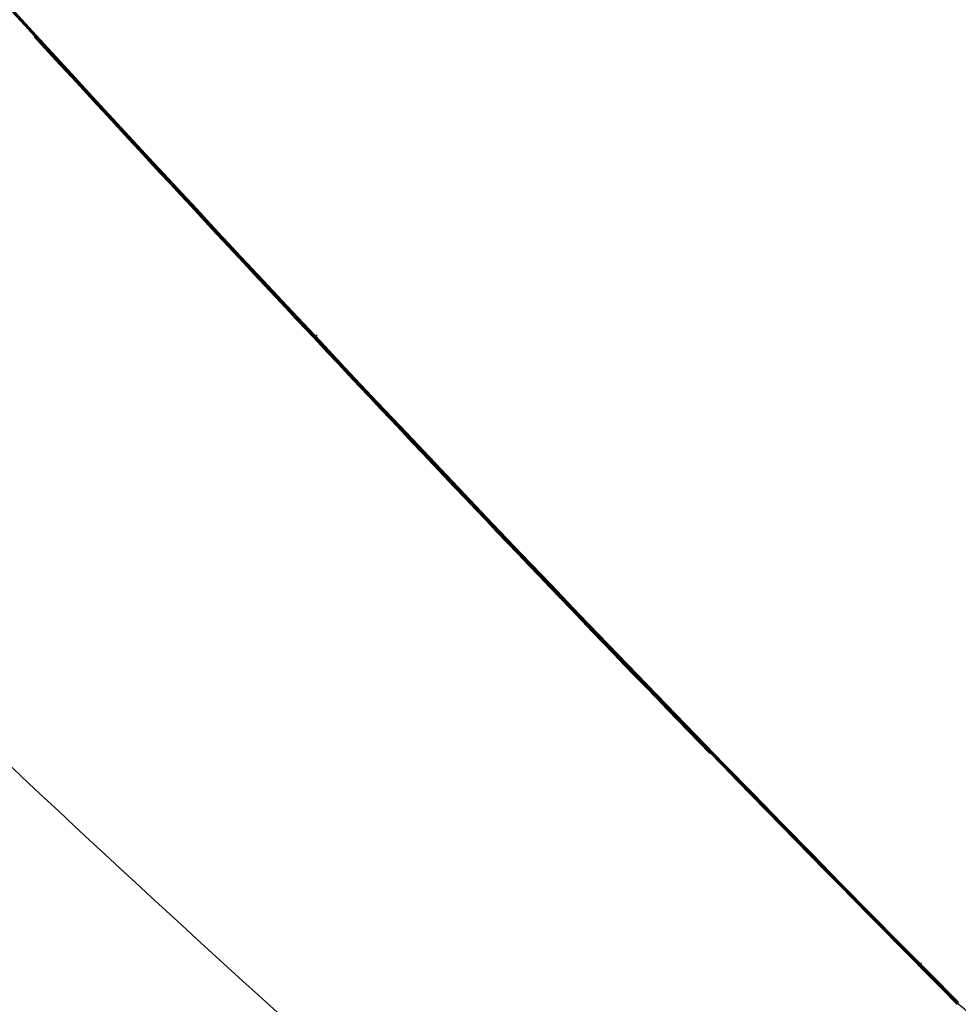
# Model space of a CAD drawing. Header units: millimetres. Extents: x -225 to 225, y 20 to 511.
# Tile 183 of 256: x -197 to -195, y 42 to 44. Entities that reach past the tile are written whole.
import ezdxf

# ---------------------------------------------------------------- set-up
doc = ezdxf.new("R2010")
doc.units = ezdxf.units.MM
doc.layers.add('SISTA 05_tapissée', color=7, linetype='Continuous', true_color=0xffffff)

msp = doc.modelspace()

# ---------------------------------------------------------------- linework, layer by layer
at = {"layer": 'SISTA 05_tapissée', "color": 7, "true_color": 0xffffff}
msp.add_arc((-169.2088, 72.2873, 778.182), 43.182, 210.30177, 231.99167, dxfattribs=at)
at = {"layer": 'SISTA 05_tapissée', "color": 7, "true_color": 0xffffff, "extrusion": (0, 0, -1)}
msp.add_arc((169.2088, 72.2873, -775), 44.5, 308.00833, 329.69823, dxfattribs=at)
at = {"layer": 'SISTA 05_tapissée', "color": 7, "true_color": 0xffffff}
for points, knots in [([(-209.1054, 72.2882, 775), (-208.9923, 68.6448, 775), (-208.8319, 64.9645, 775), (-207.6927, 59.7572, 775), (-207.1669, 58.1337, 775), (-204.639, 52.7564, 775), (-201.797, 49.4459, 775), (-197.7307, 44.7794, 775), (-196.4211, 43.3337, 775), (-195.0578, 41.9633, 775)], [0, 0, 0, 0, 0.316417, 0.316417, 0.46271, 0.46271, 0.832201, 0.832201, 1, 1, 1, 1]), ([(-195.696, 41.1986, 755.7908), (-196.4311, 41.8279, 755.7776), (-197.1438, 42.4835, 755.764), (-198.5898, 43.9119, 755.7341), (-199.318, 44.69, 755.7179), (-200.7113, 46.3011, 755.6843), (-201.3765, 47.1341, 755.6669), (-202.6396, 48.85, 755.6311), (-203.2377, 49.7329, 755.6127), (-204.3628, 51.5433, 755.5749), (-204.8899, 52.4707, 755.5555), (-205.87, 54.3644, 755.516), (-206.3229, 55.3308, 755.4959), (-207.1516, 57.2963, 755.4549), (-207.5275, 58.2956, 755.434), (-208.1996, 60.321, 755.3918), (-208.496, 61.3471, 755.3703), (-209.0072, 63.42, 755.3271), (-209.2221, 64.4666, 755.3053), (-209.569, 66.5741, 755.2613), (-209.701, 67.6349, 755.2392), (-209.8813, 69.7641, 755.1947), (-209.9295, 70.8325, 755.1725), (-209.9357, 71.9014, 755.1502)], [0.0082625, 0.0082625, 0.0082625, 0.0082625, 0.0909091, 0.0909091, 0.1818182, 0.1818182, 0.2727273, 0.2727273, 0.3636364, 0.3636364, 0.4545455, 0.4545455, 0.5454545, 0.5454545, 0.6363636, 0.6363636, 0.7272727, 0.7272727, 0.8181818, 0.8181818, 0.9090909, 0.9090909, 1, 1, 1, 1]), ([(-203.3727, 42.9986, 768.9117), (-203.3392, 42.9595, 766.5663), (-203.0311, 43.1559, 764.2211), (-201.8941, 44.0013, 759.7481), (-201.0653, 44.6503, 757.6209), (-198.9639, 46.3408, 753.7813), (-197.6916, 47.3821, 752.0696), (-194.821, 49.7606, 749.2204), (-193.2233, 51.0975, 748.0832), (-189.8542, 53.9398, 746.4907), (-188.0837, 55.4444, 746.0341), (-186.3068, 56.965, 745.937)], [0, 0, 0, 0, 0.2, 0.2, 0.4, 0.4, 0.6, 0.6, 0.8, 0.8, 0.999547, 0.999547, 0.999547, 0.999547]), ([(-199.9823, 47.3682, 775), (-199.6583, 46.9871, 775), (-199.332, 46.6083, 775), (-198.3682, 45.5023, 775), (-197.7226, 44.7781, 775), (-196.4113, 43.3505, 775), (-195.7448, 42.6462, 775), (-195.0612, 41.9592, 775)], [360.658868, 360.658868, 360.658868, 360.658868, 362.1525, 362.1525, 365.061112, 365.061112, 367.969605, 367.969605, 367.969605, 367.969605]), ([(-199.8363, 47.199, 775), (-199.56, 46.8753, 775), (-199.2822, 46.5533, 775), (-198.3671, 45.5033, 775), (-197.7215, 44.779, 775), (-196.4103, 43.3515, 775), (-195.7439, 42.6472, 775), (-195.0603, 41.9602, 775)], [360.881358, 360.881358, 360.881358, 360.881358, 362.1525, 362.1525, 365.061112, 365.061112, 367.969485, 367.969485, 367.969485, 367.969485]), ([(-199.6701, 47.0069, 775), (-199.4483, 46.7482, 775), (-199.2257, 46.4907, 775), (-198.366, 45.5042, 775), (-197.7205, 44.78, 775), (-196.4093, 43.3525, 775), (-195.743, 42.6482, 775), (-195.0595, 41.9612, 775)], [361.134227, 361.134227, 361.134227, 361.134227, 362.1525, 362.1525, 365.061112, 365.061112, 367.969365, 367.969365, 367.969365, 367.969365]), ([(-197.0682, 44.0636, 775), (-197.0681, 44.0635, 775), (-197.068, 44.0634, 775), (-196.5849, 43.5375, 775), (-196.096, 43.0167, 775), (-195.5986, 42.5043, 775)], [365.060741, 365.060741, 365.060741, 365.060741, 365.061112, 365.061112, 367.203918, 367.203918, 367.203918, 367.203918]), ([(-197.0679, 44.0633, 775), (-197.0676, 44.0637, 775), (-197.0672, 44.064, 775), (-197.0666, 44.0646, 775), (-197.0662, 44.0649, 775), (-197.0655, 44.0655, 775), (-197.0652, 44.0659, 775), (-197.0645, 44.0665, 775), (-197.0642, 44.0668, 775), (-197.0639, 44.0671, 775)], [0, 0, 0, 0, 0.2, 0.2, 0.4, 0.4, 0.6, 0.6, 0.7893218, 0.7893218, 0.7893218, 0.7893218]), ([(-196.4604, 43.4085, 779.5), (-196.4599, 43.409, 779.5), (-196.4594, 43.4094, 779.5), (-196.4585, 43.4103, 779.5), (-196.458, 43.4108, 779.5), (-196.457, 43.4117, 779.5), (-196.4565, 43.4122, 779.5), (-196.4556, 43.4131, 779.5), (-196.4551, 43.4135, 779.5), (-196.4541, 43.4144, 779.5), (-196.4536, 43.4149, 779.5), (-196.4531, 43.4153, 779.5)], [0, 0, 0, 0, 0.2, 0.2, 0.4, 0.4, 0.6, 0.6, 0.8, 0.8, 0.9999999, 0.9999999, 0.9999999, 0.9999999]), ([(-195.1452, 42.0419, 779.5), (-195.1448, 42.0424, 779.5), (-195.1443, 42.0428, 779.5), (-195.1434, 42.0437, 779.5), (-195.143, 42.0442, 779.5), (-195.142, 42.0451, 779.5), (-195.1416, 42.0455, 779.5), (-195.1407, 42.0464, 779.5), (-195.1402, 42.0469, 779.5), (-195.1393, 42.0478, 779.5), (-195.1389, 42.0483, 779.5), (-195.1384, 42.0487, 779.5)], [0, 0, 0, 0, 0.2, 0.2, 0.4, 0.4, 0.6, 0.6, 0.8, 0.8, 0.9999999, 0.9999999, 0.9999999, 0.9999999]), ([(-194.6755, 41.641, 774.5), (-194.6755, 41.641, 774.5524), (-194.6818, 41.6463, 774.6047), (-194.7067, 41.6671, 774.7043), (-194.7252, 41.6824, 774.7515), (-194.7725, 41.7218, 774.8362), (-194.8013, 41.7458, 774.8737), (-194.8665, 41.7999, 774.9353), (-194.9028, 41.8301, 774.9593), (-194.9794, 41.8938, 774.9917), (-195.0196, 41.9272, 775), (-195.0599, 41.9607, 775)], [0, 0, 0, 0, 0.2, 0.2, 0.4, 0.4, 0.6, 0.6, 0.8, 0.8, 1, 1, 1, 1])]:
    msp.add_open_spline(points, degree=3, knots=knots, dxfattribs=at)
for points in [[(-196.7772, 43.7564, 775), (-196.2142, 43.149, 775), (-195.6427, 42.5493, 775), (-195.0586, 41.9622, 775)], [(-195.0621, 41.9581, 775), (-195.0606, 41.9598, 775), (-195.0592, 41.9616, 775), (-195.0578, 41.9633, 775)]]:
    msp.add_open_spline(points, degree=3, dxfattribs=at)

doc.saveas('drawing.dxf')
